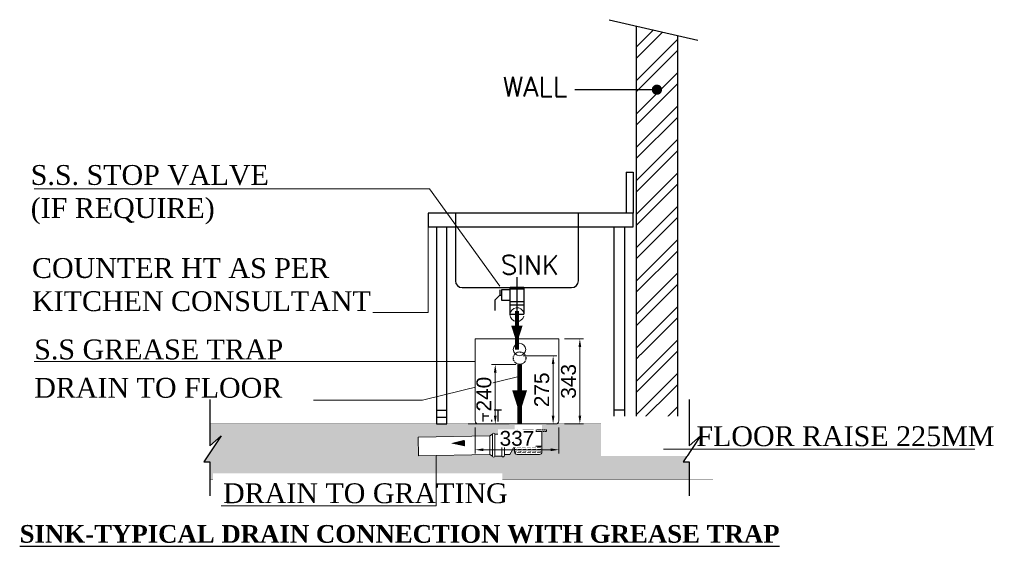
# Model space of a CAD drawing. Header units: inches. Extents: x 113025 to 158499, y 12149 to 30915.
# Tile 13 of 167: x 122711 to 122855, y 22770 to 22847. Entities that reach past the tile are written whole.
import ezdxf

# ---------------------------------------------------------------- set-up
doc = ezdxf.new("R2010")
doc.units = ezdxf.units.IN
doc.header["$MEASUREMENT"] = 0
doc.header["$PDMODE"] = 34
doc.linetypes.add('ACAD_ISO11W100', pattern=[33, 12, -3, 12, -3, 0, -3])
doc.linetypes.add('HIDDEN', pattern=[0.375, 0.25, -0.125])
for name, color, linetype, lineweight in [('00-ABM-VERT-WASTE', 3, 'Continuous', 0), ('00-ABM-WASTE PIPE', 3, 'Continuous', 0), ('00-ABM-WASTE TEXT', 7, 'Continuous', 0), ('A-TEXTS', 4, 'Continuous', 0), ('CKD Dimensions', 3, 'Continuous', 0), ('DIM - GRATING', 7, 'Continuous', 0), ('Flow Direction', 1, 'Continuous', 0), ('GREASE TRAP', 6, 'Continuous', 5), ('JMT SOIL PIPE', 4, 'Continuous', 0), ('JMT-P-WASTE', 3, 'Continuous', 0), ('P-Waste', 4, 'ACAD_ISO11W100', 0), ('P2 WASTE', 3, 'Continuous', 0), ('PP-DWS', 5, 'Continuous', 25), ('PP-TEXT', 7, 'Continuous', 40), ('PP-Waste Pipe', 3, 'Continuous', 25), ('WALL', 5, 'Continuous', 30)]:
    doc.layers.add(name, color=color, linetype=linetype, lineweight=lineweight)
doc.styles.add('Arial', font='GOTHIC.TTF')
doc.styles.add('SANSSERIF', font='sanssb__.ttf', dxfattribs={"height": 5})
doc.styles.add('SIMPLEX', font='SIMPLEX.SHX', dxfattribs={"height": 2.3})
doc.styles.get("Standard").update_dxf_attribs({"font": 'arial.ttf', "height": 6})
doc.styles.add('WMF-Arial1', font='arial.ttf')
doc.dimstyles.new('Copy of Standard', dxfattribs={"dimtxt": 60, "dimasz": 33, "dimexe": 15, "dimexo": 15, "dimgap": 15, "dimtad": 1, "dimtoh": 1, "dimdec": 0, "dimzin": 0, "dimdsep": 46, "dimtxsty": 'Standard', "dimcen": 0.09, "dimclrd": 256, "dimclre": 256, "dimclrt": 256, "dimadec": 0, "dimazin": 0, "dimtfac": 1, "dimtdec": 0, "dimtofl": 0, "dimtmove": 0, "dimatfit": 3, "dimfxl": 1, "dimtolj": 1, "dimtzin": 0, "dimlwd": -1, "dimlwe": -1, "dimarcsym": 0})
doc.dimstyles.new('PP-SLOPE', dxfattribs={"dimtxt": 4, "dimasz": 6, "dimexe": 25, "dimexo": 50, "dimgap": 0.09, "dimtad": 0, "dimdec": 0, "dimzin": 0, "dimdsep": 46, "dimtxsty": 'Standard', "dimcen": 0.09, "dimclrd": 256, "dimclre": 256, "dimadec": 0, "dimazin": 0, "dimtfac": 1, "dimtdec": 4, "dimtofl": 0, "dimtmove": 1, "dimatfit": 3, "dimfxl": 1, "dimtolj": 1, "dimtzin": 0, "dimlwd": 9, "dimlwe": 9, "dimarcsym": 0})

# ---------------------------------------------------------------- blocks, each defined once
blk = doc.blocks.new('RHEHFTH')
at = {"layer": 'JMT SOIL PIPE', "linetype": 'Continuous', "ltscale": 2}
h = blk.add_hatch(dxfattribs=at)
h.set_pattern_fill('FLEX', color=4, scale=25.42805, style=0)
h.set_pattern_definition([(7e-15, (-5263673.425, 1425952.74), (0, 19.0710374), [19.0710374, -19.0710374]), (45, (-5263654.354, 1425952.74), (1e-15, 19.071037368), [4.76775935, -17.43500107, 4.76775935, -26.97051977])])
edge = h.paths.add_edge_path()
edge.add_line((419343.4, 116212.2), (419343.4, 116166.6))
edge.add_ellipse((419362.5, 116166.6), major_axis=(13.5, 13.5), ratio=1, start_angle=135, end_angle=225)
edge.add_line((419362.5, 116147.5), (419534.1, 116147.5))
edge.add_ellipse((419534.1, 116166.6), major_axis=(-13.5, 13.5), ratio=1, start_angle=135, end_angle=225)
edge.add_line((419553.2, 116166.6), (419553.2, 116212.2))
edge.add_line((419553.2, 116212.2), (419343.4, 116212.2))
at = {"color": 7}
for p, q in [((419499.2, 116326.8), (419334, 116326.8)), ((419489.7, 116338.2), (419407.1, 116338.2))]:
    blk.add_line(p, q, dxfattribs=at)
at = {"layer": 'JMT-P-WASTE'}
for p, q in [((419343.4, 116290.5), (419265.4, 116290.5)), ((419343.4, 116319.2), (419343.4, 116290.5)), ((419553.2, 116319.2), (419553.2, 116166.6)), ((419343.4, 116220.5), (419343.4, 116166.6)), ((419305.3, 116147.5), (419265.4, 116147.5)), ((419534.1, 116147.5), (419362.5, 116147.5))]:
    blk.add_line(p, q, dxfattribs=at)
at = {"layer": 'JMT-P-WASTE', "color": 3}
blk.add_line((419549.4, 116323), (419347.2, 116323), dxfattribs=at)
at = {"layer": 'JMT-P-WASTE', "color": 8}
blk.add_line((419553.2, 116212.2), (419343.4, 116212.2), dxfattribs=at)
at = {"layer": 'JMT-P-WASTE', "color": 1}
blk.add_lwpolyline([(418853, 116233.6, 0, 50.3, 0), (418960.8, 116235.5, 50.3, 50.3, 0)], format="xyseb", dxfattribs=at)
at = {"layer": 'JMT-P-WASTE', "color": 3}
for centre, start, end in [((419347.2, 116319.2), 90, 180), ((419549.4, 116319.2), 0, 90)]:
    blk.add_arc(centre, 3.81, start, end, dxfattribs=at)
at = {"layer": 'JMT-P-WASTE'}
for centre, radius, start, end in [((419274.9, 116255.5), 77, 332.9157, 27.0843), ((418970.8, 116368.8), 401, 326.50713, 338.28955), ((419362.5, 116166.6), 19.1, 180, 270), ((419534.1, 116166.6), 19.1, 270, 0)]:
    blk.add_arc(centre, radius, start, end, dxfattribs=at)
at = {"layer": 'P-Waste', "color": 3}
for p, q in [((419344.4, 116338.2), (419344.4, 116337.3)), ((419344.4, 116337.3), (419368.8, 116337.3)), ((419546, 116337.3), (419521.6, 116337.3)), ((419546, 116338.2), (419546, 116337.3))]:
    blk.add_line(p, q, dxfattribs=at)
blk.add_lwpolyline([(419521.5, 116338.2), (419588.2, 116338.2), (419588.2, 116323), (419302.2, 116323), (419302.2, 116338.2), (419368.9, 116338.2)], dxfattribs=at)
blk.add_arc((419445.2, 116586.2), 259.4, 252.89795, 287.10205, dxfattribs=at)
at = {"layer": 'P2 WASTE'}
for p, q in [((419153.6, 116291.2), (418602.2, 116279.9)), ((419174.4, 116303.5), (419153.6, 116291.2)), ((419153.6, 116148.2), (419153.6, 116291.2)), ((419174.4, 116303.5), (419174.4, 116134.4)), ((419190, 116303.5), (419190, 116134.4)), ((419243.9, 116303.5), (419190, 116303.5)), ((419243.9, 116303.5), (419243.9, 116134.4)), ((419153.6, 116148.2), (418602.2, 116136.8)), ((419174.4, 116134.4), (419153.6, 116148.2)), ((419243.9, 116134.4), (419190, 116134.4))]:
    blk.add_line(p, q, dxfattribs=at)
blk.add_lwpolyline([(419265.4, 116295.7), (419265.4, 116219.7), (419265.4, 116142.2)], dxfattribs=at)
for centre, radius, start, end in [((419182.2, 116303.5), 7.8, 0, 180), ((419253.7, 116297), 11.8, 353.65981, 146.48484), ((419182.2, 116134.4), 7.8, 180, 0), ((419253.7, 116140.9), 11.8, 213.51516, 6.34019)]:
    blk.add_arc(centre, radius, start, end, dxfattribs=at)
at = {"layer": 'A-TEXTS', "style": 'WMF-Arial1', "width": 0.8}
blk.add_text('F.T', height=95.36, rotation=359.99867, dxfattribs=at).set_placement((419087.3, 116399.9, 0))
blk = doc.blocks.new('*D564')
at = {"layer": '00-ABM-WASTE TEXT', "transparency": 16777216}
for p, q in [((164.3, -103.1), (66.1, -103.1)), ((81.1, -310), (81.1, -136.1)), ((-27.8, -343), (96.1, -343))]:
    blk.add_line(p, q, dxfattribs=at)
at = {"layer": '00-ABM-WASTE TEXT', "ltscale": 0.25, "transparency": 16777216}
for points in [[(86.6, -136.1), (75.6, -136.1), (81.1, -103.1)], [(75.6, -310), (86.6, -310), (81.1, -343)]]:
    blk.add_solid(points, dxfattribs=at)
at = {"layer": 'Defpoints', "color": 0, "ltscale": 0.25, "transparency": 16777216}
for p in [(81.1, -103.1), (179.3, -103.1), (-42.8, -343)]:
    blk.add_point(p, dxfattribs=at)
at = {"layer": '00-ABM-WASTE TEXT', "ltscale": 0.25, "transparency": 16777216, "insert": (35.6, -223), "char_height": 60, "attachment_point": 5, "rotation": 90, "bg_fill": 3, "box_fill_scale": 1.1, "bg_fill_color": 257, "bg_fill_transparency": 0}
blk.add_mtext('\\A1;240', dxfattribs=at)
blk = doc.blocks.new('*D565')
at = {"layer": '00-ABM-WASTE TEXT', "transparency": 16777216}
for p, q in [((360, 0), (437.2, 0)), ((422.2, -33), (422.2, -310)), ((360, -343), (437.2, -343))]:
    blk.add_line(p, q, dxfattribs=at)
at = {"layer": '00-ABM-WASTE TEXT', "ltscale": 0.25, "transparency": 16777216}
for points in [[(427.7, -33), (416.7, -33), (422.2, 0)], [(416.7, -310), (427.7, -310), (422.2, -343)]]:
    blk.add_solid(points, dxfattribs=at)
at = {"layer": 'Defpoints', "color": 0, "ltscale": 0.25, "transparency": 16777216}
for p in [(345, 0), (345, -343), (422.2, -343)]:
    blk.add_point(p, dxfattribs=at)
at = {"layer": '00-ABM-WASTE TEXT', "ltscale": 0.25, "transparency": 16777216, "insert": (376.7, -171.5), "char_height": 60, "attachment_point": 5, "rotation": 90, "bg_fill": 3, "box_fill_scale": 1.1, "bg_fill_color": 257, "bg_fill_transparency": 0}
blk.add_mtext('\\A1;343', dxfattribs=at)
blk = doc.blocks.new('*D566')
at = {"layer": '00-ABM-WASTE TEXT', "transparency": 16777216}
for p, q in [((193.8, -68.2), (329.4, -68.2)), ((314.4, -101.2), (314.4, -310)), ((193, -343), (329.4, -343))]:
    blk.add_line(p, q, dxfattribs=at)
at = {"layer": '00-ABM-WASTE TEXT', "ltscale": 0.25, "transparency": 16777216}
for points in [[(319.9, -101.2), (308.9, -101.2), (314.4, -68.2)], [(308.9, -310), (319.9, -310), (314.4, -343)]]:
    blk.add_solid(points, dxfattribs=at)
at = {"layer": 'Defpoints', "color": 0, "ltscale": 0.25, "transparency": 16777216}
for p in [(178.8, -68.2), (178, -343), (314.4, -343)]:
    blk.add_point(p, dxfattribs=at)
at = {"layer": '00-ABM-WASTE TEXT', "ltscale": 0.25, "transparency": 16777216, "insert": (268.8, -205.6), "char_height": 60, "attachment_point": 5, "rotation": 90, "bg_fill": 3, "box_fill_scale": 1.1, "bg_fill_color": 257, "bg_fill_transparency": 0}
blk.add_mtext('\\A1;275', dxfattribs=at)
blk = doc.blocks.new('*D567')
at = {"layer": '00-ABM-WASTE TEXT', "transparency": 16777216}
for p, q in [((0, -358), (0, -462.1)), ((337, -358), (337, -462.1)), ((33, -447.1), (304, -447.1))]:
    blk.add_line(p, q, dxfattribs=at)
at = {"layer": '00-ABM-WASTE TEXT', "ltscale": 0.25, "transparency": 16777216}
for points in [[(33, -441.6), (33, -452.6), (0, -447.1)], [(304, -452.6), (304, -441.6), (337, -447.1)]]:
    blk.add_solid(points, dxfattribs=at)
at = {"layer": 'Defpoints', "color": 0, "ltscale": 0.25, "transparency": 16777216}
for p in [(0, -343), (337, -343), (337, -447.1)]:
    blk.add_point(p, dxfattribs=at)
at = {"layer": '00-ABM-WASTE TEXT', "ltscale": 0.25, "transparency": 16777216, "insert": (168.5, -401.5), "char_height": 60, "attachment_point": 5, "bg_fill": 3, "box_fill_scale": 1.1, "bg_fill_color": 257, "bg_fill_transparency": 0}
blk.add_mtext('\\A1;337', dxfattribs=at)
blk = doc.blocks.new('zw$6BEE')
at = {"layer": '00-ABM-VERT-WASTE', "color": 5}
blk.add_circle((178.8, -43), 25.2, dxfattribs=at)
at = {"layer": 'GREASE TRAP'}
for p, q in [((0, 0), (337, 0)), ((337, 0), (337, -331))]:
    blk.add_line(p, q, dxfattribs=at)
at = {"layer": '00-ABM-WASTE TEXT'}
dim = blk.add_linear_dim(base=(81.1, -103.1), p1=(-42.8, -343), p2=(179.3, -103.1), angle=90, dimstyle='Copy of Standard', override={"dimfxl": 12, "dimtfill": 1, "dimarcsym": 1}, dxfattribs=at)
dim.commit()
dim.dimension.update_dxf_attribs({"geometry": '*D564', "text_midpoint": (35.6, -223)})
at = {"layer": 'Flow Direction'}
blk.add_lwpolyline([(179.3, -301.4, 0, 60, 0), (179.3, -207.7, 60, 60, 0)], format="xyseb", dxfattribs=at)
at = {"layer": 'GREASE TRAP'}
for p, q in [((0, -331), (0, 0)), ((325, -343), (0, -343)), ((12, -343), (47, -343)), ((47, -343), (290, -343))]:
    blk.add_line(p, q, dxfattribs=at)
at = {"layer": '00-ABM-WASTE TEXT'}
dim = blk.add_aligned_dim(p1=(345, 0), p2=(345, -343), distance=77.3, dimstyle='Copy of Standard', override={"dimfxl": 12, "dimtfill": 1, "dimtfillclr": 0, "dimarcsym": 1}, dxfattribs=at)
dim.commit()
dim.dimension.update_dxf_attribs({"geometry": '*D565', "text_midpoint": (376.7, -171.5)})
dim = blk.add_linear_dim(base=(314.4, -343), p1=(178.8, -68.2), p2=(178, -343), angle=90, dimstyle='Copy of Standard', override={"dimfxl": 12, "dimtfill": 1, "dimarcsym": 1}, dxfattribs=at)
dim.commit()
dim.dimension.update_dxf_attribs({"geometry": '*D566', "text_midpoint": (268.8, -205.6)})
at = {"layer": '00-ABM-WASTE PIPE', "linetype": 'HIDDEN', "lineweight": -3, "ltscale": 10}
blk.add_circle((179.3, -77.9), 25.2, dxfattribs=at)
at = {"layer": '00-ABM-WASTE TEXT'}
dim = blk.add_linear_dim(base=(337, -447.1), p1=(0, -343), p2=(337, -343), dimstyle='Copy of Standard', override={"dimfxl": 12, "dimtfill": 1, "dimarcsym": 1}, dxfattribs=at)
dim.commit()
dim.dimension.update_dxf_attribs({"geometry": '*D567', "text_midpoint": (168.5, -401.5)})
at = {"layer": '00-ABM-WASTE PIPE', "lineweight": -3, "const_width": 18}
blk.add_lwpolyline([(179.3, -103.1), (179.3, -341)], dxfattribs=at)
at = {"layer": 'GREASE TRAP'}
for centre, start, end in [((12, -331), 180, 270), ((325, -331), 270, 0)]:
    blk.add_arc(centre, 12, start, end, dxfattribs=at)
blk = doc.blocks.new('zw$49C5')
h = blk.add_hatch()
h.set_pattern_fill('ANSI32', color=4, scale=10, style=0)
h.set_pattern_definition([(45, (-119104.73, -11266.79), (-67.35192, 67.35192), []), (45, (-119059.83, -11266.79), (-67.35192, 67.35192), [])])
edge = h.paths.add_edge_path()
edge.add_line((0, 1055.8), (-165.2, 1093.9))
edge.add_line((-165.2, 1093.9), (-165.2, -230.5))
edge.add_line((-165.2, -230.5), (-163.4, -230.8))
edge.add_arc((-156, -138.1), 93, 265.4365, 276.8474)
edge.add_arc((-157.2, -106.1), 124.9, 267.0233, 275.6356, ccw=False)
edge.add_line((-163.6, -230.8), (-165.2, -230.8))
edge.add_line((-165.2, -230.8), (-165.2, -510.2))
edge.add_line((-165.2, -510.2), (0, -510.2))
edge.add_line((0, -510.2), (0, 1055.8))
at = {"layer": 'CKD Dimensions', "ltscale": 0.25}
h = blk.add_hatch(dxfattribs=at)
h.set_pattern_fill('AR-SAND', color=251, scale=0.2)
h.set_pattern_definition([(37.5, (-142846.8534, -15291.083), (-0.32000626, 9.78826475), [0, -7.7216, 0, -8.636, 0, -8.255]), (7.5, (-142846.853, -15291.083), (8.9904657, 14.336502), [0, -4.1656, 0, -6.9596, 0, -2.667]), (327.5, (-142853.102, -15291.083), (15.8198474, 0.0287437), [0, -2.54, 0, -9.144, 0, -11.938]), (317.5, (-142853.102, -15291.083), (15.271129, 4.4585865), [0, -1.27, 0, -5.9944, 0, -6.858])])
h.paths.add_polyline_path([(-1909.3, -663.5), (-1839.4, -558), (-1885.1, -598), (-1885.1, -510.2), (-970.7, -510.2), (-929.3, -510.2), (-803.5, -510.2), (-677.9, -510.2), (-677.9, -514.4), (-654.3, -514.4, 0.414214), (-656.3, -516.4), (-656.3, -558.4), (-697.2, -558.4), (-697.2, -555.7, 0.787099), (-708.5, -551.6), (-736.8, -551.6, 1), (-744.9, -551.6), (-755.9, -558.1), (-1045, -564), (-1043.5, -639), (-755.9, -633.1), (-744.9, -640.3, 1), (-736.8, -640.3), (-708.5, -640.3, 0.787099), (-697.2, -636.2), (-697.2, -633.4), (-676.3, -633.4, 0.051456), (-656.3, -595.2), (-656.3, -599.5), (-656.3, -623.4, 0.414214), (-646.3, -633.4), (-556.3, -633.4, 0.414214), (-546.3, -623.4), (-546.3, -599.5), (-546.3, -516.4), (-546.3, -514.4), (-527.9, -514.4), (-527.9, -510.2), (-490.5, -510.2), (-254.7, -510.2), (-213.4, -510.2), (-165.2, -510.2), (0, -510.2), (47.6, -510.2), (47.6, -598), (93.3, -558), (23.4, -663.5), (47.5, -663.5), (47.5, -735.2), (-1885.2, -735.2), (-1885.2, -663.5)])
h.paths.add_polyline_path([(-725, -522.8), (-725, -614.7), (-569, -614.7), (-569, -522.8)], flags=24)
at = {"color": 0}
for p, q in [((-275.4, 1119.3), (82.6, 1036.7)), ((-82.6, 837.1), (-413, 837.1)), ((-206.5, 505), (-179, 505)), ((-206.5, 505), (-206.5, 339.8)), ((-179, 505), (-179, 339.8)), ((-179, 339.8), (-1005.1, 339.8)), ((-1005.1, 339.8), (-1005.1, 284.7)), ((-894.9, 339.8), (-894.9, 66.9)), ((-399.3, 66.9), (-399.3, 339.8)), ((-179, 284.7), (-179, 339.8)), ((-1005.1, 284.7), (-179, 284.7)), ((-970.7, 284.7), (-970.7, -510.2)), ((-929.3, -510.2), (-929.3, 284.7)), ((-254.7, -510.2), (-254.7, 284.7)), ((-213.4, 284.7), (-213.4, -510.2)), ((-647.1, 81.9), (-647.1, -124.9)), ((-867.4, 39.3), (-426.8, 39.3)), ((-715.9, 9.2), (-736.6, -11.4)), ((-715.9, 29.9), (-715.9, 9.2)), ((-715.9, 9.2), (-709.1, 9.2)), ((-674.6, 29.9), (-709.1, 29.9)), ((-709.1, 29.9), (-709.1, -11.4)), ((-674.6, -60.5), (-674.6, 39.3)), ((-619.6, 39.3), (-674.6, 39.3)), ((-619.6, 32.9), (-674.6, 32.9)), ((-674.6, -15.7), (-674.6, 29.1)), ((-619.6, 39.3), (-619.6, -60.5)), ((-619.6, 29.1), (-619.6, -15.7)), ((-736.6, -11.4), (-736.6, -52.7)), ((-709.1, -11.4), (-674.6, -11.4)), ((-619.6, -17.4), (-674.6, -17.4)), ((-619.6, -31.2), (-674.6, -31.2)), ((-674.6, -67.1), (-674.6, -60.5)), ((-674.6, -67.1), (-619.6, -67.1)), ((-619.6, -60.5), (-619.6, -67.1)), ((-970.7, -455.2), (-929.3, -455.2)), ((-213.4, -455.2), (-254.7, -455.2)), ((-970.7, -482.7), (-929.3, -482.7)), ((-970.7, -510.2), (-929.3, -510.2)), ((-213.4, -482.7), (-254.7, -482.7)), ((-213.4, -510.2), (-254.7, -510.2)), ((-1839.4, -558), (-1909.3, -663.5)), ((-1885.1, -598), (-1839.4, -558)), ((-1909.3, -663.5), (-1885.2, -663.5)), ((23.4, -663.5), (47.5, -663.5)), ((47.5, -663.5), (47.5, -800))]:
    blk.add_line(p, q, dxfattribs=at)
at = {"color": 1, "const_width": 20.7}
blk.add_lwpolyline([(-72.3, 837.1, -1), (-92.9, 837.1, -1)], format="xyb", close=True, dxfattribs=at)
at = {"color": 7, "const_width": 1}
blk.add_lwpolyline([(-1885.1, -510.2), (98, -510.2)], dxfattribs=at)
at = {"color": 7}
blk.add_lwpolyline([(-1885.2, -735.2, 1, 1, 0), (143.9, -735.2, 0, 0, 0)], format="xyseb", dxfattribs=at)
for centre, start, end in [((-867.4, 66.9), 180, 270), ((-426.8, 66.9), 270, 0)]:
    blk.add_arc(centre, 27.5, start, end, dxfattribs=at)
at = {"layer": '00-ABM-WASTE PIPE', "color": 5, "const_width": 15.5}
blk.add_lwpolyline([(-647, -54.7), (-647, -211.2), (-647, -211.2)], dxfattribs=at)
at = {"layer": 'CKD Dimensions', "ltscale": 0.25}
blk.add_line((-1045, -564), (-1043.5, -639), dxfattribs=at)
at = {"layer": 'DIM - GRATING'}
blk.add_arc((-647, -69.7), 28.1, 12.5747, 347.4253, dxfattribs=at)
at = {"layer": 'Flow Direction'}
blk.add_lwpolyline([(-647.1, -186.1, 0, 46.5, 0), (-647.1, -113.5, 46.5, 46.5, 0)], format="xyseb", dxfattribs=at)
at = {"layer": 'WALL'}
for p, q in [((-165.2, -510.2), (-165.2, 1093.9)), ((0, 1055.8), (0, -510.2))]:
    blk.add_line(p, q, dxfattribs=at)
at = {"layer": 'PP-DWS', "ltscale": 0.25, "xscale": 0.52444109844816, "yscale": 0.52444109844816, "zscale": 0.52444109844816}
blk.add_blockref('RHEHFTH', (-220577.2, -61545.9), dxfattribs=at)
at = {"color": 7, "attachment_point": 1}
for s, insert, char_height, width, style in [('WALL', (-704.6, 889.5), 80, 285.714, 'SIMPLEX'), ('{\\fTimes New Roman|b0|i0|c0|p0;S.S. STOP VALVE\\P(IF REQUIRE)}', (-2607.4, 533.4), 80, 1032.381, 'SIMPLEX'), ('SINK', (-712.1, 169.1), 77.1, 234.976, 'SIMPLEX'), ('{\\fTimes New Roman|b1|i0|c0|p2;\\LSINK-TYPICAL DRAIN CONNECTION WITH GREASE TRAP }', (-2651.9, -917.7), 71.516, 3145.157, 'SANSSERIF')]:
    blk.add_mtext(s, dxfattribs=dict(at, insert=insert, char_height=char_height, width=width, style=style))
at = {"layer": 'PP-TEXT', "insert": (-2593.3, -169.9), "char_height": 80, "width": 1085.714, "attachment_point": 1, "style": 'SIMPLEX'}
blk.add_mtext('{\\fTimes New Roman|b0|i0|c0|p0;S.S GREASE TRAP}', dxfattribs=at)
at = {"layer": 'PP-TEXT'}
for points in [[(-715.9, 44.9), (-1000.1, 437.9), (-2593.3, 437.9)], [(-1005.1, 284.7), (-1005.1, -60.6), (-2620.9, -60.6)], [(-639.1, -318.8), (-1028.2, -413.8), (-2593.3, -413.8)]]:
    blk.add_leader(points, dimstyle='PP-SLOPE', dxfattribs=at)
at = {"layer": 'CKD Dimensions', "ltscale": 0.25}
blk.add_blockref('zw$6BEE', (-815.5, -167.2), dxfattribs=at)
at = {"layer": 'PP-TEXT', "char_height": 80, "bg_fill": 2}
for s, insert, width, attachment_point, style in [('{\\fTimes New Roman|b0|i0|c0|p0;COUNTER HT AS PER\\P\\fTimes New Roman|b0|i0|c0|p0;KITCHEN CONSULTANT}', (-2602.2, 158.2), 1333.333, 1, 'SIMPLEX'), ('{\\fTimes New Roman|b0|i0|c0|p0;DRAIN TO FLOOR}', (-2593.3, -324.6), 1085.714, 1, 'SIMPLEX'), ('{\\fTimes New Roman|b0|i0|c0|p34;FLOOR RAISE 225MM}', (1278.1, -519.7, 104642564.6), 1546.029, 3, 'Arial'), ('{\\fTimes New Roman|b0|i0|c0|p0;DRAIN TO GRATING}', (-1831.9, -749.6), 1085.714, 1, 'SIMPLEX')]:
    blk.add_mtext(s, dxfattribs=dict(at, insert=insert, width=width, attachment_point=attachment_point, style=style))
at = {"color": 0}
for p, q in [((-1885.1, -411.2), (-1885.1, -598)), ((47.6, -411.2), (47.6, -598)), ((93.3, -558), (23.4, -663.5)), ((47.6, -598), (93.3, -558)), ((-1885.2, -663.5), (-1885.2, -800))]:
    blk.add_line(p, q, dxfattribs=at)
at = {"layer": 'PP-TEXT'}
for points in [[(-815.5, -258.6), (-2593.3, -258.6)], [(-55.6, -612.2), (1199.4, -612.2)], [(-972.2, -637.5), (-972.2, -840.1), (-1838.9, -840.1)]]:
    blk.add_leader(points, dimstyle='PP-SLOPE', dxfattribs=at)

msp = doc.modelspace()

# ---------------------------------------------------------------- block references
at = {"layer": 'PP-Waste Pipe', "ltscale": 0.25, "xscale": 0.03631578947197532, "yscale": 0.03631578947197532, "zscale": 0.03631578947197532}
msp.add_blockref('zw$49C5', (122806.93, 22806.39, -3800177.35), dxfattribs=at)

doc.saveas('drawing.dxf')
